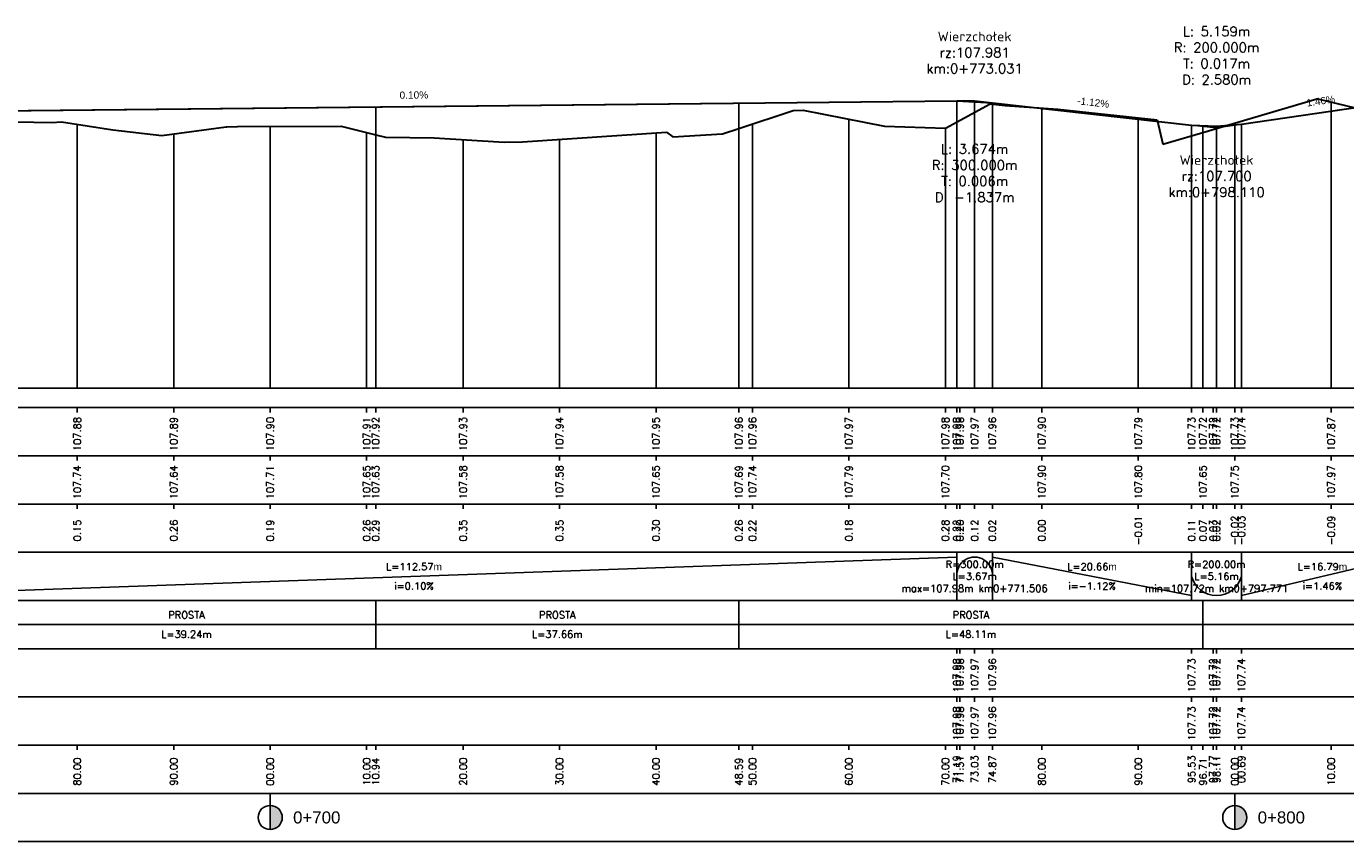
# Model space of a CAD drawing. Extents: x 7529714 to 7537797, y 5723889 to 5727796.
# Tile 7 of 28: x 7533970 to 7534107, y 5725349 to 5725433. Entities that reach past the tile are written whole.
import ezdxf

# ---------------------------------------------------------------- set-up
doc = ezdxf.new("R2010")
doc.units = 0
doc.linetypes.add('HIDDEN', pattern=[9.525, 6.35, -3.175])
for name, color, linetype in [('C-DROGI-PROFILE', 7, 'Continuous'), ('C-DROGI-PROFILE-ETYKIETY', 7, 'Continuous'), ('Niw-opis', 2, 'Continuous')]:
    doc.layers.add(name, color=color, linetype=linetype)
doc.styles.get("Standard").update_dxf_attribs({"font": 'arial.ttf'})

# ---------------------------------------------------------------- blocks, each defined once
blk = doc.blocks.new('kilometraz')
at = {"linetype": 'ByBlock', "lineweight": -2}
blk.add_hatch(color=0, dxfattribs=at).paths.add_polyline_path([(0, -0.5, 0.414214), (0.5, 0, 0.414214), (0, 0.5)])
at = {"color": 0, "linetype": 'ByBlock', "lineweight": -2}
blk.add_line((0, 0.5), (0, -0.5), dxfattribs=at)
blk.add_circle((0, 0), 0.5, dxfattribs=at)

msp = doc.modelspace()

# ---------------------------------------------------------------- linework, layer by layer
at = {"layer": 'C-DROGI-PROFILE', "color": 12, "linetype": 'Continuous', "lineweight": 30, "true_color": 0xdb0000}
for p, q in [((7533954.365, 5725424.483), (7534066.935, 5725425.655)), ((7534066.935, 5725425.655), (7534070.608, 5725425.469)), ((7534070.608, 5725425.469), (7534091.271, 5725423.153)), ((7534096.43, 5725423.241), (7534113.22, 5725425.691)), ((7534091.271, 5725423.153), (7534093.851, 5725423.031)), ((7534093.851, 5725423.031), (7534096.43, 5725423.241))]:
    msp.add_line(p, q, dxfattribs=at)
at = {"layer": 'C-DROGI-PROFILE', "color": 98, "linetype": 'Continuous', "lineweight": 30, "true_color": 0x006100}
for p, q in [((7534065.738, 5725422.828), (7534070.391, 5725425.338)), ((7534070.391, 5725425.338), (7534071.95, 5725425.166)), ((7534071.95, 5725425.166), (7534077.399, 5725424.805)), ((7534092.446, 5725422.375), (7534104.257, 5725425.859)), ((7534104.257, 5725425.859), (7534104.299, 5725425.866)), ((7534104.299, 5725425.866), (7534104.308, 5725425.867)), ((7534104.308, 5725425.867), (7534104.34, 5725425.875)), ((7534104.34, 5725425.875), (7534108.207, 5725424.951)), ((7534044.335, 5725422.792), (7534049.955, 5725424.666)), ((7534049.955, 5725424.666), (7534050.996, 5725424.71)), ((7534050.996, 5725424.71), (7534059.422, 5725423.028)), ((7534077.399, 5725424.805), (7534087.685, 5725423.703)), ((7533967.439, 5725423.523), (7533973.103, 5725423.413)), ((7533973.103, 5725423.413), (7533974.108, 5725423.493)), ((7533974.108, 5725423.493), (7533979.427, 5725422.655)), ((7533979.427, 5725422.655), (7533984.503, 5725422.061)), ((7533984.503, 5725422.061), (7533991.166, 5725422.964)), ((7533991.166, 5725422.964), (7533991.243, 5725422.966)), ((7533991.243, 5725422.966), (7533992.349, 5725423.001)), ((7533992.349, 5725423.001), (7534003.106, 5725423.031)), ((7534003.106, 5725423.031), (7534006.676, 5725422.144)), ((7534021.899, 5725421.423), (7534036.842, 5725422.419)), ((7534036.842, 5725422.419), (7534037.475, 5725421.948)), ((7534042.65, 5725422.239), (7534044.335, 5725422.792)), ((7534059.422, 5725423.028), (7534065.738, 5725422.828)), ((7534087.685, 5725423.703), (7534088.281, 5725421.166)), ((7534088.281, 5725421.166), (7534092.446, 5725422.375)), ((7534006.676, 5725422.144), (7534007.693, 5725421.892)), ((7534007.693, 5725421.892), (7534012.745, 5725421.812)), ((7534012.745, 5725421.812), (7534020, 5725421.388)), ((7534020, 5725421.388), (7534021.899, 5725421.423)), ((7534037.475, 5725421.948), (7534042.65, 5725422.239))]:
    msp.add_line(p, q, dxfattribs=at)
at = {"layer": 'C-DROGI-PROFILE', "color": 2, "linetype": 'HIDDEN', "lineweight": -3}
for p, q in [((7534066.935, 5725425.655), (7534068.771, 5725425.674)), ((7534068.771, 5725425.674), (7534070.608, 5725425.469)), ((7534091.271, 5725423.153), (7534093.851, 5725422.864)), ((7534093.851, 5725422.864), (7534096.43, 5725423.241))]:
    msp.add_line(p, q, dxfattribs=at)
at = {"layer": 'C-DROGI-PROFILE', "color": 1, "linetype": 'Continuous', "lineweight": -3}
for p, q in [((7534105.741, 5725395.868), (7534105.741, 5725425.54)), ((7534055.741, 5725395.868), (7534055.741, 5725423.763)), ((7534075.741, 5725395.868), (7534075.741, 5725424.915)), ((7534085.741, 5725395.868), (7534085.741, 5725423.911)), ((7533975.741, 5725395.868), (7533975.741, 5725423.236)), ((7533995.741, 5725395.868), (7533995.741, 5725423.011)), ((7534005.741, 5725395.868), (7534005.741, 5725422.377)), ((7534044.335, 5725395.868), (7534044.335, 5725422.792)), ((7534045.741, 5725395.868), (7534045.741, 5725423.261)), ((7534065.741, 5725395.868), (7534065.741, 5725422.829)), ((7534092.446, 5725395.868), (7534092.446, 5725422.375)), ((7534095.741, 5725395.868), (7534095.741, 5725423.347)), ((7533985.741, 5725395.868), (7533985.741, 5725422.229)), ((7534006.676, 5725395.868), (7534006.676, 5725422.144)), ((7534015.741, 5725395.868), (7534015.741, 5725421.637)), ((7534025.741, 5725395.868), (7534025.741, 5725421.679)), ((7534035.741, 5725395.868), (7534035.741, 5725422.346)), ((7533295.241, 5725395.868), (7537726.805, 5725395.868)), ((7533975.741, 5725393.868), (7533975.741, 5725393.368)), ((7533985.741, 5725393.868), (7533985.741, 5725393.368)), ((7533995.741, 5725393.868), (7533995.741, 5725393.368)), ((7534005.741, 5725393.868), (7534005.741, 5725393.368)), ((7534006.676, 5725393.868), (7534006.676, 5725393.368)), ((7534015.741, 5725393.868), (7534015.741, 5725393.368)), ((7534025.741, 5725393.868), (7534025.741, 5725393.368)), ((7534035.741, 5725393.868), (7534035.741, 5725393.368)), ((7534044.335, 5725393.868), (7534044.335, 5725393.368)), ((7534045.741, 5725393.868), (7534045.741, 5725393.368)), ((7534055.741, 5725393.868), (7534055.741, 5725393.368)), ((7534065.741, 5725393.868), (7534065.741, 5725393.368)), ((7534066.935, 5725393.868), (7534066.935, 5725393.368)), ((7534067.247, 5725393.868), (7534067.247, 5725393.368)), ((7534068.771, 5725393.868), (7534068.771, 5725393.368)), ((7534070.608, 5725393.868), (7534070.608, 5725393.368)), ((7534075.741, 5725393.868), (7534075.741, 5725393.368)), ((7534085.741, 5725393.868), (7534085.741, 5725393.368)), ((7534091.271, 5725393.868), (7534091.271, 5725393.368)), ((7534092.446, 5725393.868), (7534092.446, 5725393.368)), ((7534093.512, 5725393.868), (7534093.512, 5725393.368)), ((7534093.851, 5725393.868), (7534093.851, 5725393.368)), ((7534095.741, 5725393.868), (7534095.741, 5725393.368)), ((7534096.43, 5725393.868), (7534096.43, 5725393.368)), ((7534105.741, 5725393.868), (7534105.741, 5725393.368)), ((7533975.741, 5725388.868), (7533975.741, 5725388.368)), ((7533985.741, 5725388.868), (7533985.741, 5725388.368)), ((7533995.741, 5725388.868), (7533995.741, 5725388.368)), ((7534005.741, 5725388.868), (7534005.741, 5725388.368)), ((7534015.741, 5725388.868), (7534015.741, 5725388.368)), ((7534025.741, 5725388.868), (7534025.741, 5725388.368)), ((7534035.741, 5725388.868), (7534035.741, 5725388.368)), ((7534045.741, 5725388.868), (7534045.741, 5725388.368)), ((7534055.741, 5725388.868), (7534055.741, 5725388.368)), ((7534065.741, 5725388.868), (7534065.741, 5725388.368)), ((7534075.741, 5725388.868), (7534075.741, 5725388.368)), ((7534085.741, 5725388.868), (7534085.741, 5725388.368)), ((7534095.741, 5725388.868), (7534095.741, 5725388.368)), ((7534105.741, 5725388.868), (7534105.741, 5725388.368)), ((7533975.741, 5725383.868), (7533975.741, 5725383.368)), ((7533985.741, 5725383.868), (7533985.741, 5725383.368)), ((7533995.741, 5725383.868), (7533995.741, 5725383.368)), ((7534005.741, 5725383.868), (7534005.741, 5725383.368)), ((7534006.676, 5725383.868), (7534006.676, 5725383.368)), ((7534015.741, 5725383.868), (7534015.741, 5725383.368)), ((7534025.741, 5725383.868), (7534025.741, 5725383.368)), ((7534035.741, 5725383.868), (7534035.741, 5725383.368)), ((7534044.335, 5725383.868), (7534044.335, 5725383.368)), ((7534045.741, 5725383.868), (7534045.741, 5725383.368)), ((7534055.741, 5725383.868), (7534055.741, 5725383.368)), ((7534065.741, 5725383.868), (7534065.741, 5725383.368)), ((7534066.935, 5725383.868), (7534066.935, 5725383.368)), ((7534067.247, 5725383.868), (7534067.247, 5725383.368)), ((7534068.771, 5725383.868), (7534068.771, 5725383.368)), ((7534070.608, 5725383.868), (7534070.608, 5725383.368)), ((7534075.741, 5725383.868), (7534075.741, 5725383.368)), ((7534085.741, 5725383.868), (7534085.741, 5725383.368)), ((7534091.271, 5725383.868), (7534091.271, 5725383.368)), ((7534092.446, 5725383.868), (7534092.446, 5725383.368)), ((7534093.512, 5725383.868), (7534093.512, 5725383.368)), ((7534093.851, 5725383.868), (7534093.851, 5725383.368)), ((7534095.741, 5725383.868), (7534095.741, 5725383.368)), ((7534096.43, 5725383.868), (7534096.43, 5725383.368)), ((7534105.741, 5725383.868), (7534105.741, 5725383.368)), ((7534066.935, 5725373.868), (7534066.935, 5725378.868)), ((7534070.608, 5725373.868), (7534070.608, 5725378.868)), ((7534091.271, 5725373.868), (7534091.271, 5725378.868)), ((7534096.43, 5725373.868), (7534096.43, 5725378.868)), ((7534006.676, 5725368.868), (7534006.676, 5725373.868)), ((7534044.335, 5725368.868), (7534044.335, 5725373.868)), ((7534092.446, 5725368.868), (7534092.446, 5725373.868)), ((7534066.935, 5725368.868), (7534066.935, 5725368.368)), ((7534067.247, 5725368.868), (7534067.247, 5725368.368)), ((7534068.771, 5725368.868), (7534068.771, 5725368.368)), ((7534070.608, 5725368.868), (7534070.608, 5725368.368)), ((7534091.271, 5725368.868), (7534091.271, 5725368.368)), ((7534093.512, 5725368.868), (7534093.512, 5725368.368)), ((7534093.851, 5725368.868), (7534093.851, 5725368.368)), ((7534096.43, 5725368.868), (7534096.43, 5725368.368)), ((7534066.935, 5725363.868), (7534066.935, 5725363.368)), ((7534067.247, 5725363.868), (7534067.247, 5725363.368)), ((7534068.771, 5725363.868), (7534068.771, 5725363.368)), ((7534070.608, 5725363.868), (7534070.608, 5725363.368)), ((7534091.271, 5725363.868), (7534091.271, 5725363.368)), ((7534093.512, 5725363.868), (7534093.512, 5725363.368)), ((7534093.851, 5725363.868), (7534093.851, 5725363.368)), ((7534096.43, 5725363.868), (7534096.43, 5725363.368)), ((7533975.741, 5725358.868), (7533975.741, 5725358.368)), ((7533985.741, 5725358.868), (7533985.741, 5725358.368)), ((7533995.741, 5725358.868), (7533995.741, 5725358.368)), ((7534005.741, 5725358.868), (7534005.741, 5725358.368)), ((7534006.676, 5725358.868), (7534006.676, 5725358.368)), ((7534015.741, 5725358.868), (7534015.741, 5725358.368)), ((7534025.741, 5725358.868), (7534025.741, 5725358.368)), ((7534035.741, 5725358.868), (7534035.741, 5725358.368)), ((7534044.335, 5725358.868), (7534044.335, 5725358.368)), ((7534045.741, 5725358.868), (7534045.741, 5725358.368)), ((7534055.741, 5725358.868), (7534055.741, 5725358.368)), ((7534065.741, 5725358.868), (7534065.741, 5725358.368)), ((7534066.935, 5725358.868), (7534066.935, 5725358.368)), ((7534067.247, 5725358.868), (7534067.247, 5725358.368)), ((7534068.771, 5725358.868), (7534068.771, 5725358.368)), ((7534070.608, 5725358.868), (7534070.608, 5725358.368)), ((7534075.741, 5725358.868), (7534075.741, 5725358.368)), ((7534085.741, 5725358.868), (7534085.741, 5725358.368)), ((7534091.271, 5725358.868), (7534091.271, 5725358.368)), ((7534092.446, 5725358.868), (7534092.446, 5725358.368)), ((7534093.512, 5725358.868), (7534093.512, 5725358.368)), ((7534093.851, 5725358.868), (7534093.851, 5725358.368)), ((7534095.741, 5725358.868), (7534095.741, 5725358.368)), ((7534096.43, 5725358.868), (7534096.43, 5725358.368)), ((7534105.741, 5725358.868), (7534105.741, 5725358.368)), ((7533995.741, 5725353.868), (7533995.741, 5725352.368)), ((7534095.741, 5725353.868), (7534095.741, 5725352.368))]:
    msp.add_line(p, q, dxfattribs=at)
at = {"layer": 'C-DROGI-PROFILE', "color": 2, "linetype": 'Continuous', "lineweight": -3}
for p, q in [((7533954.365, 5725374.368), (7534066.935, 5725378.368)), ((7534070.608, 5725378.368), (7534091.271, 5725374.368)), ((7534096.43, 5725374.368), (7534113.22, 5725378.368)), ((7533353.513, 5725371.368), (7534453.281, 5725371.368))]:
    msp.add_line(p, q, dxfattribs=at)
at = {"layer": 'C-DROGI-PROFILE', "color": 12, "linetype": 'Continuous', "lineweight": 30, "true_color": 0xdb0000}
msp.add_lwpolyline([(7533789.713, 5725422.471), (7533887.073, 5725425.708), (7533914.679, 5725425.758), (7533954.365, 5725424.483), (7534066.935, 5725425.655), (7534070.608, 5725425.469), (7534091.271, 5725423.153), (7534093.851, 5725423.031), (7534096.43, 5725423.241), (7534113.22, 5725425.691), (7534116.513, 5725425.991), (7534119.806, 5725425.929), (7534145.282, 5725424.053), (7534148.852, 5725424.003), (7534215.87, 5725427.043), (7534255.889, 5725426.2), (7534261.263, 5725425.798), (7534314.951, 5725418.898), (7534317.366, 5725418.733), (7534319.78, 5725418.86), (7534356.728, 5725423.031), (7534360.391, 5725423.221), (7534444.286, 5725422.45)], dxfattribs=at)
at = {"layer": 'C-DROGI-PROFILE', "color": 2, "linetype": 'Continuous', "lineweight": -3, "extrusion": (0, 0, -1)}
msp.add_arc((-7534068.771, 5725376.525), 1.843, 355.1275, 184.8725, dxfattribs=at)
at = {"layer": 'C-DROGI-PROFILE', "color": 2, "linetype": 'Continuous', "lineweight": -3}
msp.add_arc((7534093.851, 5725377.032), 2.664, 194.42614, 345.57386, dxfattribs=at)
at = {"layer": 'C-DROGI-PROFILE', "color": 1, "linetype": 'Continuous', "lineweight": -3}
for points in [[(7533295.741, 5725388.868), (7537726.805, 5725388.868), (7537726.805, 5725393.868), (7533295.741, 5725393.868)], [(7533295.741, 5725383.868), (7537726.805, 5725383.868), (7537726.805, 5725388.868), (7533295.741, 5725388.868)], [(7533295.741, 5725378.868), (7537726.805, 5725378.868), (7537726.805, 5725383.868), (7533295.741, 5725383.868)], [(7533295.741, 5725373.868), (7537726.805, 5725373.868), (7537726.805, 5725378.868), (7533295.741, 5725378.868)], [(7533295.741, 5725368.868), (7537726.805, 5725368.868), (7537726.805, 5725373.868), (7533295.741, 5725373.868)], [(7533295.741, 5725363.868), (7537726.805, 5725363.868), (7537726.805, 5725368.868), (7533295.741, 5725368.868)], [(7533295.741, 5725358.868), (7537726.805, 5725358.868), (7537726.805, 5725363.868), (7533295.741, 5725363.868)], [(7533295.741, 5725353.868), (7537726.805, 5725353.868), (7537726.805, 5725358.868), (7533295.741, 5725358.868)], [(7533295.741, 5725348.868), (7537726.805, 5725348.868), (7537726.805, 5725353.868), (7533295.741, 5725353.868)]]:
    msp.add_3dface(points, dxfattribs=at)
at = {"layer": 'C-DROGI-PROFILE-ETYKIETY', "color": 2, "linetype": 'Continuous', "lineweight": -3}
for p, q in [((7534044.335, 5725425.42), (7534044.335, 5725395.868)), ((7534006.676, 5725425.028), (7534006.676, 5725395.868)), ((7534092.446, 5725423.056), (7534092.446, 5725395.868))]:
    msp.add_line(p, q, dxfattribs=at)
at = {"layer": 'C-DROGI-PROFILE-ETYKIETY', "color": 3, "linetype": 'Continuous', "lineweight": -3}
for p, q in [((7534066.935, 5725425.655), (7534066.935, 5725395.868)), ((7534068.771, 5725425.674), (7534068.771, 5725395.868)), ((7534070.608, 5725425.469), (7534070.608, 5725395.868)), ((7534091.271, 5725423.153), (7534091.271, 5725395.868)), ((7534093.851, 5725422.864), (7534093.851, 5725395.868)), ((7534096.43, 5725423.241), (7534096.43, 5725395.868))]:
    msp.add_line(p, q, dxfattribs=at)
at = {"layer": 'Niw-opis', "color": 2}
msp.add_lwpolyline([(7533295.741, 5725395.868), (7537726.805, 5725395.868)], dxfattribs=at)
at = {"layer": 'Niw-opis'}
msp.add_lwpolyline([(7533295.741, 5725395.868), (7537726.805, 5725395.868)], dxfattribs=at)

# ---------------------------------------------------------------- block references
at = {"layer": 'C-DROGI-PROFILE-ETYKIETY', "linetype": 'Continuous', "lineweight": -3, "xscale": 2.499999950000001, "yscale": 2.499999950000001, "zscale": 2.499999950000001, "rotation": 8.53773646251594e-07}
for p in [(7533995.741, 5725351.368), (7534095.741, 5725351.368)]:
    msp.add_blockref('kilometraz', p, dxfattribs=at)

# ---------------------------------------------------------------- texts
at = {"layer": 'C-DROGI-PROFILE-ETYKIETY', "color": 2, "linetype": 'Continuous', "lineweight": -3, "char_height": 1, "attachment_point": 5}
for s, insert in [('{\\Fsimplex.shx|c238;L: 5.159m\\PR: 200.000m\\PT: 0.017m\\PD: 2.580m}', (7534093.851, 5725430.364)), ('{\\Fsimplex.shx|c238;Wierzchołek\\Prz:107.981\\Pkm:0+773.031}', (7534068.771, 5725430.674)), ('{\\Fsimplex.shx|c238;L: 3.674m\\PR: 300.000m\\PT: 0.006m\\PD: -1.837m}', (7534068.771, 5725418.174)), ('{\\Fsimplex.shx|c238;Wierzchołek\\Prz:107.700\\Pkm:0+798.110}', (7534093.851, 5725417.864))]:
    msp.add_mtext(s, dxfattribs=dict(at, insert=insert))
at = {"layer": 'C-DROGI-PROFILE-ETYKIETY', "color": 2, "linetype": 'Continuous', "lineweight": -3, "char_height": 0.75, "attachment_point": 8}
for s, insert, rotation in [('0.10%', (7534010.642, 5725425.882), 0.59647), ('-1.12%', (7534081.03, 5725425.118), 353.60724), ('1.46%', (7534104.707, 5725425.27), 8.302)]:
    msp.add_mtext(s, dxfattribs=dict(at, insert=insert, rotation=rotation))
at = {"layer": 'C-DROGI-PROFILE-ETYKIETY', "color": 7, "linetype": 'Continuous', "lineweight": -3, "char_height": 0.75, "attachment_point": 5, "rotation": 90}
for s, insert in [('{\\Fsimplex.shx|c238;107.88}', (7533975.741, 5725391.118)), ('{\\Fsimplex.shx|c238;107.89}', (7533985.741, 5725391.118)), ('{\\Fsimplex.shx|c238;107.90}', (7533995.741, 5725391.118)), ('{\\Fsimplex.shx|c238;107.91}', (7534005.741, 5725391.118)), ('{\\Fsimplex.shx|c238;107.92}', (7534006.676, 5725391.118)), ('{\\Fsimplex.shx|c238;107.93}', (7534015.741, 5725391.118)), ('{\\Fsimplex.shx|c238;107.94}', (7534025.741, 5725391.118)), ('{\\Fsimplex.shx|c238;107.95}', (7534035.741, 5725391.118)), ('{\\Fsimplex.shx|c238;107.96}', (7534044.335, 5725391.118)), ('{\\Fsimplex.shx|c238;107.96}', (7534045.741, 5725391.118)), ('{\\Fsimplex.shx|c238;107.97}', (7534055.741, 5725391.118)), ('{\\Fsimplex.shx|c238;107.98}', (7534065.741, 5725391.118)), ('{\\Fsimplex.shx|c238;107.98}', (7534066.935, 5725391.118)), ('{\\Fsimplex.shx|c238;107.98}', (7534067.247, 5725391.118)), ('{\\Fsimplex.shx|c238;107.97}', (7534068.771, 5725391.118)), ('{\\Fsimplex.shx|c238;107.96}', (7534070.608, 5725391.118)), ('{\\Fsimplex.shx|c238;107.90}', (7534075.741, 5725391.118)), ('{\\Fsimplex.shx|c238;107.79}', (7534085.741, 5725391.118)), ('{\\Fsimplex.shx|c238;107.73}', (7534091.271, 5725391.118)), ('{\\Fsimplex.shx|c238;107.72}', (7534092.446, 5725391.118)), ('{\\Fsimplex.shx|c238;107.72}', (7534093.512, 5725391.118)), ('{\\Fsimplex.shx|c238;107.72}', (7534093.851, 5725391.118)), ('{\\Fsimplex.shx|c238;107.73}', (7534095.741, 5725391.118)), ('{\\Fsimplex.shx|c238;107.74}', (7534096.43, 5725391.118)), ('{\\Fsimplex.shx|c238;107.87}', (7534105.741, 5725391.118)), ('{\\Fsimplex.shx|c238;107.74}', (7533975.741, 5725386.118)), ('{\\Fsimplex.shx|c238;107.64}', (7533985.741, 5725386.118)), ('{\\Fsimplex.shx|c238;107.71}', (7533995.741, 5725386.118)), ('{\\Fsimplex.shx|c238;107.65}', (7534005.741, 5725386.118)), ('{\\Fsimplex.shx|c238;107.63}', (7534006.676, 5725386.118)), ('{\\Fsimplex.shx|c238;107.58}', (7534015.741, 5725386.118)), ('{\\Fsimplex.shx|c238;107.58}', (7534025.741, 5725386.118)), ('{\\Fsimplex.shx|c238;107.65}', (7534035.741, 5725386.118)), ('{\\Fsimplex.shx|c238;107.69}', (7534044.335, 5725386.118)), ('{\\Fsimplex.shx|c238;107.74}', (7534045.741, 5725386.118)), ('{\\Fsimplex.shx|c238;107.79}', (7534055.741, 5725386.118)), ('{\\Fsimplex.shx|c238;107.70}', (7534065.741, 5725386.118)), ('{\\Fsimplex.shx|c238;107.90}', (7534075.741, 5725386.118)), ('{\\Fsimplex.shx|c238;107.80}', (7534085.741, 5725386.118)), ('{\\Fsimplex.shx|c238;107.65}', (7534092.446, 5725386.118)), ('{\\Fsimplex.shx|c238;107.75}', (7534095.741, 5725386.118)), ('{\\Fsimplex.shx|c238;107.97}', (7534105.741, 5725386.118)), ('{\\Fsimplex.shx|c238;0.15}', (7533975.741, 5725381.118)), ('{\\Fsimplex.shx|c238;0.26}', (7533985.741, 5725381.118)), ('{\\Fsimplex.shx|c238;0.19}', (7533995.741, 5725381.118)), ('{\\Fsimplex.shx|c238;0.26}', (7534005.741, 5725381.118)), ('{\\Fsimplex.shx|c238;0.29}', (7534006.676, 5725381.118)), ('{\\Fsimplex.shx|c238;0.35}', (7534015.741, 5725381.118)), ('{\\Fsimplex.shx|c238;0.35}', (7534025.741, 5725381.118)), ('{\\Fsimplex.shx|c238;0.30}', (7534035.741, 5725381.118)), ('{\\Fsimplex.shx|c238;0.26}', (7534044.335, 5725381.118)), ('{\\Fsimplex.shx|c238;0.22}', (7534045.741, 5725381.118)), ('{\\Fsimplex.shx|c238;0.18}', (7534055.741, 5725381.118)), ('{\\Fsimplex.shx|c238;0.28}', (7534065.741, 5725381.118)), ('{\\Fsimplex.shx|c238;0.22}', (7534066.935, 5725381.118)), ('{\\Fsimplex.shx|c238;0.20}', (7534067.247, 5725381.118)), ('{\\Fsimplex.shx|c238;0.12}', (7534068.771, 5725381.118)), ('{\\Fsimplex.shx|c238;0.02}', (7534070.608, 5725381.118)), ('{\\Fsimplex.shx|c238;0.00}', (7534075.741, 5725381.118)), ('{\\Fsimplex.shx|c238;-0.01}', (7534085.741, 5725381.118)), ('{\\Fsimplex.shx|c238;0.11}', (7534091.271, 5725381.118)), ('{\\Fsimplex.shx|c238;0.07}', (7534092.446, 5725381.118)), ('{\\Fsimplex.shx|c238;0.03}', (7534093.512, 5725381.118)), ('{\\Fsimplex.shx|c238;0.02}', (7534093.851, 5725381.118)), ('{\\Fsimplex.shx|c238;-0.02}', (7534095.741, 5725381.118)), ('{\\Fsimplex.shx|c238;-0.03}', (7534096.43, 5725381.118)), ('{\\Fsimplex.shx|c238;-0.09}', (7534105.741, 5725381.118)), ('{\\Fsimplex.shx|c238;107.98}', (7534066.935, 5725366.118)), ('{\\Fsimplex.shx|c238;107.98}', (7534067.247, 5725366.118)), ('{\\Fsimplex.shx|c238;107.97}', (7534068.771, 5725366.118)), ('{\\Fsimplex.shx|c238;107.96}', (7534070.608, 5725366.118)), ('{\\Fsimplex.shx|c238;107.73}', (7534091.271, 5725366.118)), ('{\\Fsimplex.shx|c238;107.72}', (7534093.512, 5725366.118)), ('{\\Fsimplex.shx|c238;107.72}', (7534093.851, 5725366.118)), ('{\\Fsimplex.shx|c238;107.74}', (7534096.43, 5725366.118)), ('{\\Fsimplex.shx|c238;107.98}', (7534066.935, 5725361.118)), ('{\\Fsimplex.shx|c238;107.98}', (7534067.247, 5725361.118)), ('{\\Fsimplex.shx|c238;107.97}', (7534068.771, 5725361.118)), ('{\\Fsimplex.shx|c238;107.96}', (7534070.608, 5725361.118)), ('{\\Fsimplex.shx|c238;107.73}', (7534091.271, 5725361.118)), ('{\\Fsimplex.shx|c238;107.72}', (7534093.512, 5725361.118)), ('{\\Fsimplex.shx|c238;107.72}', (7534093.851, 5725361.118)), ('{\\Fsimplex.shx|c238;107.74}', (7534096.43, 5725361.118)), ('{\\Fsimplex.shx|c238;80.00}', (7533975.741, 5725356.118)), ('{\\Fsimplex.shx|c238;90.00}', (7533985.741, 5725356.118)), ('{\\Fsimplex.shx|c238;00.00}', (7533995.741, 5725356.118)), ('{\\Fsimplex.shx|c238;10.00}', (7534005.741, 5725356.118)), ('{\\Fsimplex.shx|c238;10.94}', (7534006.676, 5725356.118)), ('{\\Fsimplex.shx|c238;20.00}', (7534015.741, 5725356.118)), ('{\\Fsimplex.shx|c238;30.00}', (7534025.741, 5725356.118)), ('{\\Fsimplex.shx|c238;40.00}', (7534035.741, 5725356.118)), ('{\\Fsimplex.shx|c238;48.59}', (7534044.335, 5725356.118)), ('{\\Fsimplex.shx|c238;50.00}', (7534045.741, 5725356.118)), ('{\\Fsimplex.shx|c238;60.00}', (7534055.741, 5725356.118)), ('{\\Fsimplex.shx|c238;70.00}', (7534065.741, 5725356.118)), ('{\\Fsimplex.shx|c238;71.19}', (7534066.935, 5725356.368)), ('{\\Fsimplex.shx|c238;71.51}', (7534067.247, 5725356.368)), ('{\\Fsimplex.shx|c238;73.03}', (7534068.771, 5725356.368)), ('{\\Fsimplex.shx|c238;74.87}', (7534070.608, 5725356.368)), ('{\\Fsimplex.shx|c238;80.00}', (7534075.741, 5725356.118)), ('{\\Fsimplex.shx|c238;90.00}', (7534085.741, 5725356.118)), ('{\\Fsimplex.shx|c238;95.53}', (7534091.271, 5725356.368)), ('{\\Fsimplex.shx|c238;96.71}', (7534092.446, 5725356.118)), ('{\\Fsimplex.shx|c238;97.77}', (7534093.512, 5725356.368)), ('{\\Fsimplex.shx|c238;98.11}', (7534093.851, 5725356.368)), ('{\\Fsimplex.shx|c238;00.00}', (7534095.741, 5725356.118)), ('{\\Fsimplex.shx|c238;00.69}', (7534096.43, 5725356.368)), ('{\\Fsimplex.shx|c238;10.00}', (7534105.741, 5725356.118))]:
    msp.add_mtext(s, dxfattribs=dict(at, insert=insert))
at = {"layer": 'C-DROGI-PROFILE-ETYKIETY', "color": 7, "linetype": 'Continuous', "lineweight": -3}
for s, insert, char_height, attachment_point in [('{\\Fsimplex.shx|c238;L=112.57}m', (7534010.65, 5725377.368), 0.75, 5), ('{\\Fsimplex.shx|c238;R=300.00m\\PL=3.67m\\Pmax=107.98m km0+771.506}', (7534068.771, 5725376.368), 0.75, 5), ('{\\Fsimplex.shx|c238;L=20.66}m', (7534080.94, 5725377.368), 0.75, 5), ('{\\Fsimplex.shx|c238;R=200.00m\\PL=5.16m\\Pmin=107.72m km0+797.771}', (7534093.851, 5725376.368), 0.75, 5), ('{\\Fsimplex.shx|c238;L=16.79}m', (7534104.825, 5725377.368), 0.75, 5), ('{\\Fsimplex.shx|c238;i=0.10%}', (7534010.65, 5725375.368), 0.75, 5), ('{\\Fsimplex.shx|c238;i=-1.12%}', (7534080.94, 5725375.368), 0.75, 5), ('{\\Fsimplex.shx|c238;i=1.46%}', (7534104.825, 5725375.368), 0.75, 5), ('{\\Fsimplex.shx|c238;PROSTA}', (7533987.058, 5725372.368), 0.75, 5), ('{\\Fsimplex.shx|c238;PROSTA}', (7534025.506, 5725372.368), 0.75, 5), ('{\\Fsimplex.shx|c238;PROSTA}', (7534068.391, 5725372.368), 0.75, 5), ('{\\Fsimplex.shx|c238;L=39.24m}', (7533987.058, 5725370.368), 0.75, 5), ('{\\Fsimplex.shx|c238;L=37.66m}', (7534025.506, 5725370.368), 0.75, 5), ('{\\Fsimplex.shx|c238;L=48.11m}', (7534068.391, 5725370.368), 0.75, 5), ('0+700', (7533998.116, 5725351.368), 1.25, 4), ('0+800', (7534098.116, 5725351.368), 1.25, 4)]:
    msp.add_mtext(s, dxfattribs=dict(at, insert=insert, char_height=char_height, attachment_point=attachment_point))

doc.saveas('drawing.dxf')
